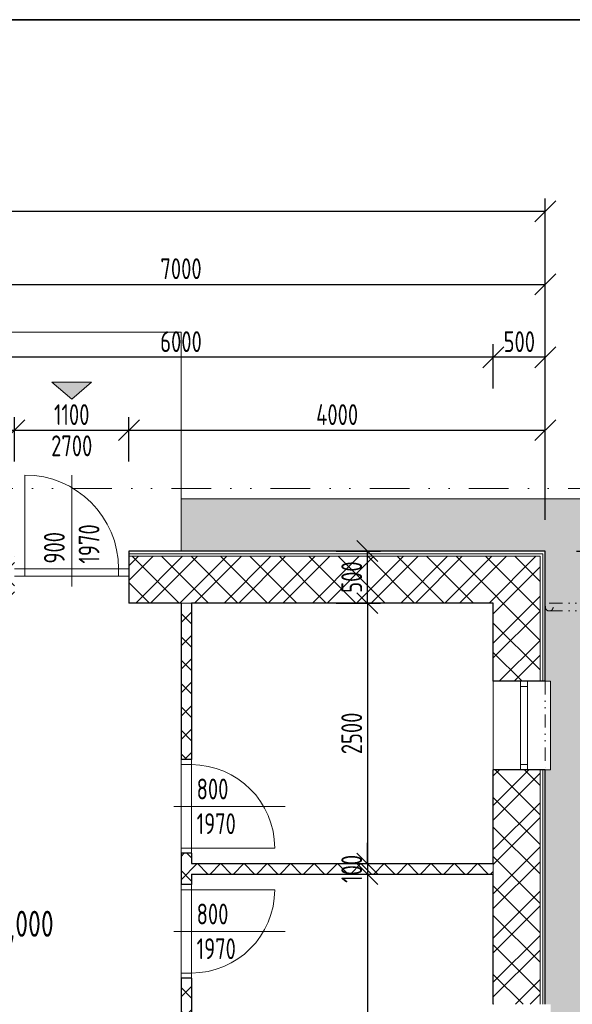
# Model space of a CAD drawing. Header units: millimetres. Extents: x -66400 to 220000, y -39950 to 48800.
# Tile 42 of 48: x 140950 to 146259, y 9650 to 19100. Entities that reach past the tile are written whole.
import ezdxf

# ---------------------------------------------------------------- set-up
doc = ezdxf.new("R2010")
doc.units = ezdxf.units.MM
doc.linetypes.add('DIVIDE', pattern=[31.75, 12.7, -6.35, 0, -6.35, 0, -6.35])
doc.layers.get('Defpoints').update_dxf_attribs({"color": 161})
for name, color, linetype, lineweight in [('A koty', 7, 'Continuous', 5), ('A nad', 7, 'DIVIDE', 9), ('A okná-dvere', 144, 'Continuous', 9), ('A steny', 30, 'Continuous', 30), ('A tenkeciary', 8, 'Continuous', 9), ('A tepel.izolacia', 7, 'BATTING', 5)]:
    doc.layers.add(name, color=color, linetype=linetype, lineweight=lineweight)
doc.layers.add('A srafy', color=7, linetype='Continuous', lineweight=5, true_color=0x7a7a7a)
doc.styles.add('ISOCP', font='isocp.shx', dxfattribs={"width": 0.8})
doc.linetypes.add('BATTING', pattern='A,0.00254,-2.54,[134,ltypeshp.shx,S=2.54,R=0,X=-2.54,Y=0],-5.08,[134,ltypeshp.shx,S=2.54,R=180,X=2.54,Y=0],-2.54', length=10.16254)
doc.dimstyles.new('100', dxfattribs={"dimscale": 100, "dimtxt": 2, "dimasz": 2, "dimexe": 1.25, "dimexo": 3, "dimgap": 0.5, "dimtad": 1, "dimdec": 0, "dimrnd": 5, "dimtxsty": 'ISOCP', "dimblk": 'OBLIQUE', "dimcen": 1.4, "dimclrd": 256, "dimclre": 256, "dimclrt": 256, "dimadec": 0, "dimazin": 0, "dimtfac": 1, "dimtdec": 0, "dimtix": 1, "dimtmove": 2, "dimatfit": 0, "dimfxl": 0, "dimarcsym": 0})

# ---------------------------------------------------------------- blocks, each defined once
blk = doc.blocks.new('_Oblique')
at = {"color": 0, "linetype": 'ByBlock', "lineweight": -2}
blk.add_line((-0.5, -0.5), (0.5, 0.5), dxfattribs=at)
blk = doc.blocks.new('*D126')
at = {"layer": 'A koty', "lineweight": -2, "transparency": 16777216}
for p, q in [((139000, 14860), (139000, 15285)), ((140900, 14860), (140900, 15285)), ((139000, 15160), (140900, 15160))]:
    blk.add_line(p, q, dxfattribs=at)
at = {"layer": 'Defpoints', "color": 0, "transparency": 16777216}
for p in [(140900, 15160), (139000, 14000), (140900, 14000)]:
    blk.add_point(p, dxfattribs=at)
at = {"layer": 'A koty', "lineweight": -2, "transparency": 16777216, "xscale": 200, "yscale": 200, "zscale": 200, "rotation": 180}
blk.add_blockref('_Oblique', (139000, 15160), dxfattribs=at)
at = {"layer": 'A koty', "lineweight": -2, "transparency": 16777216, "xscale": 200, "yscale": 200, "zscale": 200}
blk.add_blockref('_Oblique', (140900, 15160), dxfattribs=at)
at = {"layer": 'A koty', "transparency": 16777216, "insert": (139950, 15310), "char_height": 200, "attachment_point": 5, "style": 'ISOCP'}
blk.add_mtext('1900', dxfattribs=at)
blk = doc.blocks.new('*D127')
at = {"layer": 'A koty', "lineweight": -2, "transparency": 16777216}
for p, q in [((140900, 14860), (140900, 15285)), ((142000, 14860), (142000, 15285)), ((140900, 15160), (142000, 15160))]:
    blk.add_line(p, q, dxfattribs=at)
at = {"layer": 'Defpoints', "color": 0, "transparency": 16777216}
for p in [(142000, 15160), (140900, 14000), (142000, 14000)]:
    blk.add_point(p, dxfattribs=at)
at = {"layer": 'A koty', "lineweight": -2, "transparency": 16777216, "xscale": 200, "yscale": 200, "zscale": 200, "rotation": 180}
blk.add_blockref('_Oblique', (140900, 15160), dxfattribs=at)
at = {"layer": 'A koty', "lineweight": -2, "transparency": 16777216, "xscale": 200, "yscale": 200, "zscale": 200}
blk.add_blockref('_Oblique', (142000, 15160), dxfattribs=at)
at = {"layer": 'A koty', "transparency": 16777216, "char_height": 200, "attachment_point": 5, "style": 'ISOCP'}
for s, insert in [('1100', (141450, 15310)), ('2700', (141450, 15010))]:
    blk.add_mtext(s, dxfattribs=dict(at, insert=insert))
blk = doc.blocks.new('*D128')
at = {"layer": 'A koty', "lineweight": -2, "transparency": 16777216}
for p, q in [((142000, 14860), (142000, 15285)), ((146000, 14860), (146000, 15285)), ((142000, 15160), (146000, 15160))]:
    blk.add_line(p, q, dxfattribs=at)
at = {"layer": 'Defpoints', "color": 0, "transparency": 16777216}
for p in [(146000, 15160), (142000, 14000), (146000, 14000)]:
    blk.add_point(p, dxfattribs=at)
at = {"layer": 'A koty', "lineweight": -2, "transparency": 16777216, "xscale": 200, "yscale": 200, "zscale": 200, "rotation": 180}
blk.add_blockref('_Oblique', (142000, 15160), dxfattribs=at)
at = {"layer": 'A koty', "lineweight": -2, "transparency": 16777216, "xscale": 200, "yscale": 200, "zscale": 200}
blk.add_blockref('_Oblique', (146000, 15160), dxfattribs=at)
at = {"layer": 'A koty', "transparency": 16777216, "insert": (144000, 15310), "char_height": 200, "attachment_point": 5, "style": 'ISOCP'}
blk.add_mtext('4000', dxfattribs=at)
blk = doc.blocks.new('*D142')
at = {"layer": 'A koty', "lineweight": -2, "transparency": 16777216}
for p, q in [((145500, 15560), (145500, 15985)), ((146000, 15560), (146000, 15985)), ((146000, 15860), (145500, 15860))]:
    blk.add_line(p, q, dxfattribs=at)
at = {"layer": 'Defpoints', "color": 0, "transparency": 16777216}
for p in [(145500, 15860), (146000, 14000), (145500, 13500)]:
    blk.add_point(p, dxfattribs=at)
at = {"layer": 'A koty', "lineweight": -2, "transparency": 16777216, "xscale": 200, "yscale": 200, "zscale": 200, "rotation": 180}
blk.add_blockref('_Oblique', (145500, 15860), dxfattribs=at)
at = {"layer": 'A koty', "lineweight": -2, "transparency": 16777216, "xscale": 200, "yscale": 200, "zscale": 200}
blk.add_blockref('_Oblique', (146000, 15860), dxfattribs=at)
at = {"layer": 'A koty', "transparency": 16777216, "insert": (145750, 16010), "char_height": 200, "attachment_point": 5, "style": 'ISOCP'}
blk.add_mtext('500', dxfattribs=at)
blk = doc.blocks.new('*D143')
at = {"layer": 'A koty', "lineweight": -2, "transparency": 16777216}
for p, q in [((139500, 15560), (139500, 15985)), ((145500, 15560), (145500, 15985)), ((145500, 15860), (139500, 15860))]:
    blk.add_line(p, q, dxfattribs=at)
at = {"layer": 'Defpoints', "color": 0, "transparency": 16777216}
for p in [(139500, 15860), (139500, 13500), (145500, 13500)]:
    blk.add_point(p, dxfattribs=at)
at = {"layer": 'A koty', "lineweight": -2, "transparency": 16777216, "xscale": 200, "yscale": 200, "zscale": 200, "rotation": 180}
blk.add_blockref('_Oblique', (139500, 15860), dxfattribs=at)
at = {"layer": 'A koty', "lineweight": -2, "transparency": 16777216, "xscale": 200, "yscale": 200, "zscale": 200}
blk.add_blockref('_Oblique', (145500, 15860), dxfattribs=at)
at = {"layer": 'A koty', "transparency": 16777216, "insert": (142500, 16010), "char_height": 200, "attachment_point": 5, "style": 'ISOCP'}
blk.add_mtext('6000', dxfattribs=at)
blk = doc.blocks.new('*D152')
at = {"layer": 'A koty', "lineweight": -2, "transparency": 16777216}
for p, q in [((139000, 16260), (139000, 16685)), ((146000, 16260), (146000, 16685)), ((139000, 16560), (146000, 16560))]:
    blk.add_line(p, q, dxfattribs=at)
at = {"layer": 'Defpoints', "color": 0, "transparency": 16777216}
for p in [(146000, 16560), (139000, 14000), (146000, 14000)]:
    blk.add_point(p, dxfattribs=at)
at = {"layer": 'A koty', "lineweight": -2, "transparency": 16777216, "xscale": 200, "yscale": 200, "zscale": 200, "rotation": 180}
blk.add_blockref('_Oblique', (139000, 16560), dxfattribs=at)
at = {"layer": 'A koty', "lineweight": -2, "transparency": 16777216, "xscale": 200, "yscale": 200, "zscale": 200}
blk.add_blockref('_Oblique', (146000, 16560), dxfattribs=at)
at = {"layer": 'A koty', "transparency": 16777216, "insert": (142500, 16710), "char_height": 200, "attachment_point": 5, "style": 'ISOCP'}
blk.add_mtext('7000', dxfattribs=at)
blk = doc.blocks.new('*D153')
at = {"layer": 'A koty', "lineweight": -2, "transparency": 16777216}
for p, q in [((100000, 11200), (100000, 17385)), ((146000, 14300), (146000, 17385)), ((146000, 17260), (100000, 17260))]:
    blk.add_line(p, q, dxfattribs=at)
at = {"layer": 'Defpoints', "color": 0, "transparency": 16777216}
for p in [(100000, 17260), (146000, 14000), (100000, 10900)]:
    blk.add_point(p, dxfattribs=at)
at = {"layer": 'A koty', "lineweight": -2, "transparency": 16777216, "xscale": 200, "yscale": 200, "zscale": 200, "rotation": 180}
blk.add_blockref('_Oblique', (100000, 17260), dxfattribs=at)
at = {"layer": 'A koty', "lineweight": -2, "transparency": 16777216, "xscale": 200, "yscale": 200, "zscale": 200}
blk.add_blockref('_Oblique', (146000, 17260), dxfattribs=at)
at = {"layer": 'A koty', "transparency": 16777216, "insert": (123000, 17410), "char_height": 200, "attachment_point": 5, "style": 'ISOCP'}
blk.add_mtext('46000', dxfattribs=at)
blk = doc.blocks.new('*D172')
at = {"layer": 'A koty', "lineweight": -2, "transparency": 16777216}
for p, q in [((143990, 14000), (144415, 14000)), ((144290, 13500), (144290, 14000)), ((143990, 13500), (144415, 13500))]:
    blk.add_line(p, q, dxfattribs=at)
at = {"layer": 'Defpoints', "color": 0, "transparency": 16777216}
for p in [(142000, 14000), (144290, 14000), (142600, 13500)]:
    blk.add_point(p, dxfattribs=at)
at = {"layer": 'A koty', "lineweight": -2, "transparency": 16777216, "xscale": 200, "yscale": 200, "zscale": 200}
for p, rotation in [((144290, 14000), 90), ((144290, 13500), 270)]:
    blk.add_blockref('_Oblique', p, dxfattribs=dict(at, rotation=rotation))
at = {"layer": 'A koty', "transparency": 16777216, "insert": (144140, 13750), "char_height": 200, "attachment_point": 5, "rotation": 90, "style": 'ISOCP'}
blk.add_mtext('500', dxfattribs=at)
blk = doc.blocks.new('*D173')
at = {"layer": 'A koty', "lineweight": -2, "transparency": 16777216}
for p, q in [((143990, 13500), (144415, 13500)), ((144290, 13500), (144290, 11000)), ((143990, 11000), (144415, 11000))]:
    blk.add_line(p, q, dxfattribs=at)
at = {"layer": 'Defpoints', "color": 0, "transparency": 16777216}
for p in [(142600, 13500), (142600, 11000), (144290, 11000)]:
    blk.add_point(p, dxfattribs=at)
at = {"layer": 'A koty', "lineweight": -2, "transparency": 16777216, "xscale": 200, "yscale": 200, "zscale": 200}
for p, rotation in [((144290, 13500), 90), ((144290, 11000), 270)]:
    blk.add_blockref('_Oblique', p, dxfattribs=dict(at, rotation=rotation))
at = {"layer": 'A koty', "transparency": 16777216, "insert": (144140, 12250), "char_height": 200, "attachment_point": 5, "rotation": 90, "style": 'ISOCP'}
blk.add_mtext('2500', dxfattribs=at)
blk = doc.blocks.new('*D174')
at = {"layer": 'A koty', "lineweight": -2, "transparency": 16777216}
for p, q in [((144290, 11000), (144290, 11200)), ((143990, 11000), (144415, 11000)), ((144290, 11000), (144290, 10900)), ((143990, 10900), (144415, 10900)), ((144290, 10900), (144290, 10700))]:
    blk.add_line(p, q, dxfattribs=at)
at = {"layer": 'Defpoints', "color": 0, "transparency": 16777216}
for p in [(142600, 11000), (142600, 10900), (144290, 10900)]:
    blk.add_point(p, dxfattribs=at)
at = {"layer": 'A koty', "lineweight": -2, "transparency": 16777216, "xscale": 200, "yscale": 200, "zscale": 200}
for p, rotation in [((144290, 11000), 270), ((144290, 10900), 90)]:
    blk.add_blockref('_Oblique', p, dxfattribs=dict(at, rotation=rotation))
at = {"layer": 'A koty', "transparency": 16777216, "insert": (144140, 10950), "char_height": 200, "attachment_point": 5, "rotation": 90, "style": 'ISOCP'}
blk.add_mtext('100', dxfattribs=at)
blk = doc.blocks.new('*D175')
at = {"layer": 'A koty', "lineweight": -2, "transparency": 16777216}
for p, q in [((143990, 10900), (144415, 10900)), ((144290, 10900), (144290, 7000)), ((143990, 7000), (144415, 7000))]:
    blk.add_line(p, q, dxfattribs=at)
at = {"layer": 'Defpoints', "color": 0, "transparency": 16777216}
for p in [(142600, 10900), (142600, 7000), (144290, 7000)]:
    blk.add_point(p, dxfattribs=at)
at = {"layer": 'A koty', "lineweight": -2, "transparency": 16777216, "xscale": 200, "yscale": 200, "zscale": 200}
for p, rotation in [((144290, 10900), 90), ((144290, 7000), 270)]:
    blk.add_blockref('_Oblique', p, dxfattribs=dict(at, rotation=rotation))
at = {"layer": 'A koty', "transparency": 16777216, "insert": (144140, 8950), "char_height": 200, "attachment_point": 5, "rotation": 90, "style": 'ISOCP'}
blk.add_mtext('3900', dxfattribs=at)
blk = doc.blocks.new('*D186')
at = {"layer": 'A koty', "lineweight": -2, "transparency": 16777216}
for p, q in [((147530, 9650), (147530, 9850)), ((147230, 9650), (147655, 9650)), ((147530, 8800), (147530, 9650)), ((147230, 8800), (147655, 8800)), ((147530, 8800), (147530, 8600))]:
    blk.add_line(p, q, dxfattribs=at)
at = {"layer": 'Defpoints', "color": 0, "transparency": 16777216}
for p in [(146000, 9650), (147530, 9650), (146000, 8800)]:
    blk.add_point(p, dxfattribs=at)
at = {"layer": 'A koty', "lineweight": -2, "transparency": 16777216, "xscale": 200, "yscale": 200, "zscale": 200}
for p, rotation in [((147530, 9650), 270), ((147530, 8800), 90)]:
    blk.add_blockref('_Oblique', p, dxfattribs=dict(at, rotation=rotation))
at = {"layer": 'A koty', "transparency": 16777216, "char_height": 200, "attachment_point": 5, "rotation": 90, "style": 'ISOCP'}
for s, insert in [('850(1850)', (147690, 9225)), ('850', (147380, 9225))]:
    blk.add_mtext(s, dxfattribs=dict(at, insert=insert))
blk = doc.blocks.new('*D187')
at = {"layer": 'A koty', "lineweight": -2, "transparency": 16777216}
for p, q in [((147230, 11900), (147655, 11900)), ((147530, 9650), (147530, 11900)), ((147230, 9650), (147655, 9650))]:
    blk.add_line(p, q, dxfattribs=at)
at = {"layer": 'Defpoints', "color": 0, "transparency": 16777216}
for p in [(146000, 11900), (147530, 11900), (146000, 9650)]:
    blk.add_point(p, dxfattribs=at)
at = {"layer": 'A koty', "lineweight": -2, "transparency": 16777216, "xscale": 200, "yscale": 200, "zscale": 200}
for p, rotation in [((147530, 11900), 90), ((147530, 9650), 270)]:
    blk.add_blockref('_Oblique', p, dxfattribs=dict(at, rotation=rotation))
at = {"layer": 'A koty', "transparency": 16777216, "insert": (147380, 10775), "char_height": 200, "attachment_point": 5, "rotation": 90, "style": 'ISOCP'}
blk.add_mtext('2250', dxfattribs=at)
blk = doc.blocks.new('*D188')
at = {"layer": 'A koty', "lineweight": -2, "transparency": 16777216}
for p, q in [((147530, 12750), (147530, 12950)), ((147230, 12750), (147655, 12750)), ((147530, 11900), (147530, 12750)), ((147230, 11900), (147655, 11900)), ((147530, 11900), (147530, 11700))]:
    blk.add_line(p, q, dxfattribs=at)
at = {"layer": 'Defpoints', "color": 0, "transparency": 16777216}
for p in [(146000, 12750), (147530, 12750), (146000, 11900)]:
    blk.add_point(p, dxfattribs=at)
at = {"layer": 'A koty', "lineweight": -2, "transparency": 16777216, "xscale": 200, "yscale": 200, "zscale": 200}
for p, rotation in [((147530, 12750), 270), ((147530, 11900), 90)]:
    blk.add_blockref('_Oblique', p, dxfattribs=dict(at, rotation=rotation))
at = {"layer": 'A koty', "transparency": 16777216, "char_height": 200, "attachment_point": 5, "rotation": 90, "style": 'ISOCP'}
for s, insert in [('850(1850)', (147690, 12325)), ('850', (147380, 12325))]:
    blk.add_mtext(s, dxfattribs=dict(at, insert=insert))
blk = doc.blocks.new('*D189')
at = {"layer": 'A koty', "lineweight": -2, "transparency": 16777216}
for p, q in [((147230, 14000), (147655, 14000)), ((147530, 12750), (147530, 14000)), ((147230, 12750), (147655, 12750))]:
    blk.add_line(p, q, dxfattribs=at)
at = {"layer": 'Defpoints', "color": 0, "transparency": 16777216}
for p in [(146000, 14000), (147530, 14000), (146000, 12750)]:
    blk.add_point(p, dxfattribs=at)
at = {"layer": 'A koty', "lineweight": -2, "transparency": 16777216, "xscale": 200, "yscale": 200, "zscale": 200}
for p, rotation in [((147530, 14000), 90), ((147530, 12750), 270)]:
    blk.add_blockref('_Oblique', p, dxfattribs=dict(at, rotation=rotation))
at = {"layer": 'A koty', "transparency": 16777216, "insert": (147380, 13375), "char_height": 200, "attachment_point": 5, "rotation": 90, "style": 'ISOCP'}
blk.add_mtext('1250', dxfattribs=at)
blk = doc.blocks.new('*D191')
at = {"layer": 'A koty', "lineweight": -2, "transparency": 16777216}
for p, q in [((147930, 13500), (148355, 13500)), ((148230, 500), (148230, 13500)), ((147930, 500), (148355, 500))]:
    blk.add_line(p, q, dxfattribs=at)
at = {"layer": 'Defpoints', "color": 0, "transparency": 16777216}
for p in [(145500, 13500), (148230, 13500), (145500, 500)]:
    blk.add_point(p, dxfattribs=at)
at = {"layer": 'A koty', "lineweight": -2, "transparency": 16777216, "xscale": 200, "yscale": 200, "zscale": 200}
for p, rotation in [((148230, 13500), 90), ((148230, 500), 270)]:
    blk.add_blockref('_Oblique', p, dxfattribs=dict(at, rotation=rotation))
at = {"layer": 'A koty', "transparency": 16777216, "insert": (148080, 7000), "char_height": 200, "attachment_point": 5, "rotation": 90, "style": 'ISOCP'}
blk.add_mtext('13000', dxfattribs=at)
blk = doc.blocks.new('*D192')
at = {"layer": 'A koty', "lineweight": -2, "transparency": 16777216}
for p, q in [((147930, 14000), (148355, 14000)), ((148230, 13500), (148230, 14000)), ((147930, 13500), (148355, 13500))]:
    blk.add_line(p, q, dxfattribs=at)
at = {"layer": 'Defpoints', "color": 0, "transparency": 16777216}
for p in [(146000, 14000), (148230, 14000), (145500, 13500)]:
    blk.add_point(p, dxfattribs=at)
at = {"layer": 'A koty', "lineweight": -2, "transparency": 16777216, "xscale": 200, "yscale": 200, "zscale": 200}
for p, rotation in [((148230, 14000), 90), ((148230, 13500), 270)]:
    blk.add_blockref('_Oblique', p, dxfattribs=dict(at, rotation=rotation))
at = {"layer": 'A koty', "transparency": 16777216, "insert": (148080, 13750), "char_height": 200, "attachment_point": 5, "rotation": 90, "style": 'ISOCP'}
blk.add_mtext('500', dxfattribs=at)
blk = doc.blocks.new('*D193')
at = {"layer": 'A koty', "lineweight": -2, "transparency": 16777216}
for p, q in [((146300, 14000), (149055, 14000)), ((148930, 0), (148930, 14000)), ((146300, 0), (149055, 0))]:
    blk.add_line(p, q, dxfattribs=at)
at = {"layer": 'Defpoints', "color": 0, "transparency": 16777216}
for p in [(146000, 14000), (148930, 14000), (146000, 0)]:
    blk.add_point(p, dxfattribs=at)
at = {"layer": 'A koty', "lineweight": -2, "transparency": 16777216, "xscale": 200, "yscale": 200, "zscale": 200}
for p, rotation in [((148930, 14000), 90), ((148930, 0), 270)]:
    blk.add_blockref('_Oblique', p, dxfattribs=dict(at, rotation=rotation))
at = {"layer": 'A koty', "transparency": 16777216, "insert": (148780, 7000), "char_height": 200, "attachment_point": 5, "rotation": 90, "style": 'ISOCP'}
blk.add_mtext('14000', dxfattribs=at)

msp = doc.modelspace()

# ---------------------------------------------------------------- hatches: boundary and pattern name
at = {"layer": 'A koty'}
h = msp.add_hatch(color=1, dxfattribs=at)
h.dxf.hatch_style = 1
h.paths.add_polyline_path([(141257.4, 15621.2), (141450, 15458.5), (141641.4, 15621.2)])
at = {"layer": 'A srafy'}
h = msp.add_hatch(dxfattribs=at)
h.set_pattern_fill('DLAZBA2', color=256)
h.set_pattern_definition([(0, (0, 0), (0, 100), []), (90, (0, 0), (-100, 100), [100, -100])])
h.paths.add_polyline_path([(146500, 14500), (142500, 14500), (142500, 14000), (146000, 14000), (146000, 12750), (146050, 12750), (146050, 11900), (146000, 11900), (146000, 9650), (146050, 9650), (146050, 8800), (146000, 8800), (146000, 8350), (146050, 8350), (146050, 7500), (146000, 7500), (146000, 4700), (146050, 4700), (146050, 3550), (146000, 3550), (146000, 3100), (146050, 3100), (146050, 1950), (146000, 1950), (146000, 0), (141470, 0), (141470, -50), (140320, -50), (140320, 0), (139840, 0), (139840, -50), (138690, -50), (138690, 0), (138210, 0), (138210, -50), (137060, -50), (137060, 0), (136580, 0), (136580, -50), (135430, -50), (135430, 0), (134000, 0), (134000, -500), (146500, -500)])
h = msp.add_hatch(dxfattribs=at)
h.set_pattern_fill('ZDIVO-STR_PEV', color=256, scale=100)
h.set_pattern_definition([(45, (134000, 10950), (-212.132, 212.132), []), (45, (134141.42, 10950), (-212.132, 212.132), []), (135, (134000, 10950), (-141.4214, -141.4214), [])])
h.paths.add_polyline_path([(139500, 11600), (139050, 11600), (139050, 10830), (139000, 10830), (139000, 10760), (139000, 10500), (139250, 10500), (139500, 10500)])
h.paths.add_polyline_path([(140900, 13950), (139050, 13950), (139050, 12750), (139500, 12750), (139500, 13500), (140900, 13500)])
h.paths.add_polyline_path([(145950, 13950), (142000, 13950), (142000, 13500), (145500, 13500), (145500, 12750), (145950, 12750)])
h.paths.add_polyline_path([(134630, 10500), (134630, 10950), (134000, 10950), (134000, 10500)])
h.paths.add_polyline_path([(136500, 10500), (136500, 10950), (135480, 10950), (135480, 10500)])
h.paths.add_polyline_path([(138150, 10500), (138150, 10950), (137350, 10950), (137350, 10500)])
h = msp.add_hatch(dxfattribs=at)
h.set_pattern_fill('ANSI37', color=256, scale=50)
h.set_pattern_definition([(45, (100000, 0), (-112.2532, 112.2532), []), (135, (100000, 0), (-112.2532, -112.2532), [])])
h.paths.add_polyline_path([(134250, 7000), (134000, 7000), (134000, 6750), (134250, 6750)])
h.paths.add_polyline_path([(141000, 7000), (139500, 7000), (139500, 10500), (139250, 10500), (139250, 7000), (135150, 7000), (135150, 6750), (141000, 6750)])
h.paths.add_polyline_path([(145500, 7000), (142600, 7000), (142600, 9900), (142500, 9900), (142500, 7000), (141900, 7000), (141900, 6900), (141900, 6750), (145500, 6750)])
h.paths.add_polyline_path([(145500, 11000), (142600, 11000), (142600, 11100), (142500, 11100), (142500, 10800), (142600, 10800), (142600, 10900), (145500, 10900)])
h.paths.add_polyline_path([(142600, 13500), (142500, 13500), (142500, 12000), (142600, 12000)])
h = msp.add_hatch(dxfattribs=at)
h.set_pattern_fill('ZDIVO-STR_PEV', color=256, scale=100)
h.set_pattern_definition([(45, (100000, 0), (-212.132, 212.132), []), (45, (100141.42, 0), (-212.132, 212.132), []), (135, (100000, 0), (-141.42136, -141.42136), [])])
h.paths.add_polyline_path([(145500, 9650), (145950, 9650), (145950, 11900), (145500, 11900), (145500, 11000), (145500, 10900)])
h.paths.add_polyline_path([(145950, 8800), (145500, 8800), (145500, 8350), (145950, 8350)])
h.paths.add_polyline_path([(145950, 7500), (145500, 7500), (145500, 7000), (145500, 6750), (145500, 4700), (145950, 4700)])
h.paths.add_polyline_path([(145500, 3100), (145950, 3100), (145950, 3550), (145500, 3550)])
h.paths.add_polyline_path([(145950, 1950), (145500, 1950), (145500, 500), (141470, 500), (141470, 50), (145950, 50)])

# ---------------------------------------------------------------- linework, layer by layer
at = {"layer": 'A koty'}
for p, q in [((141450, 14730), (141450, 13660)), ((143500, 11550), (142430, 11550)), ((143500, 10350), (142430, 10350))]:
    msp.add_line(p, q, dxfattribs=at)
at = {"layer": 'A koty', "color": 1}
msp.add_lwpolyline([(141257.4, 15621.2), (141450, 15458.5), (141641.4, 15621.2)], close=True, dxfattribs=at)
at = {"layer": 'A nad', "ltscale": 10}
for p, q in [((146037.5, 13500), (146562.5, 13500)), ((146037.5, 13425), (146562.5, 13425)), ((146000, 12750), (146000, 11900))]:
    msp.add_line(p, q, dxfattribs=at)
at = {"layer": 'A nad', "ltscale": 30}
msp.add_lwpolyline([(146600, 14600), (138400, 14600), (138400, 11600), (99400, 11600), (99400, -600), (146600, -600)], close=True, dxfattribs=at)
at = {"layer": 'A nad', "ltscale": 10}
msp.add_circle((146037.5, 13462.5), 37.5, dxfattribs=at)
at = {"layer": 'A okná-dvere'}
for p, q in [((141000, 13830), (141000, 14730)), ((142000, 13830), (140900, 13830)), ((141000, 13830), (141000, 13760)), ((141900, 13830), (141900, 13760)), ((142000, 13760), (140900, 13760)), ((142600, 11150), (143400, 11150)), ((142600, 10750), (143400, 10750))]:
    msp.add_line(p, q, dxfattribs=at)
for points in [[(145760, 12700), (145760, 12750), (145830, 12750), (145830, 12700)], [(145830, 11950), (145830, 12700), (145760, 12700), (145760, 11950)], [(142600, 11950), (142600, 12000), (142500, 12000), (142500, 11950)], [(142500, 11150), (142500, 11950), (142600, 11950), (142600, 11150)], [(145760, 11900), (145760, 11950), (145830, 11950), (145830, 11900)], [(142600, 11100), (142600, 11150), (142500, 11150), (142500, 11100)], [(142600, 10800), (142600, 10750), (142500, 10750), (142500, 10800)], [(142500, 10750), (142500, 9950), (142600, 9950), (142600, 10750)], [(142600, 9950), (142600, 9900), (142500, 9900), (142500, 9950)]]:
    msp.add_lwpolyline(points, close=True, dxfattribs=at)
for centre, radius, start, end in [((141000, 13830), 900, 0, 90), ((142600, 11150), 800, 0, 90), ((142600, 10750), 800, 270, 0)]:
    msp.add_arc(centre, radius, start, end, dxfattribs=at)
at = {"layer": 'A steny'}
for p, q in [((146000, 14000), (142000, 14000)), ((142000, 14000), (142000, 13500)), ((146000, 12750), (146000, 14000)), ((142500, 13500), (142000, 13500)), ((142500, 13500), (142500, 12000)), ((145500, 13500), (142600, 13500)), ((142600, 13500), (142600, 12000)), ((145500, 12750), (145500, 13500)), ((146000, 12750), (145500, 12750)), ((142600, 12000), (142500, 12000)), ((146000, 11900), (145500, 11900)), ((145500, 11000), (145500, 11900)), ((146000, 9650), (146000, 11900)), ((142600, 11100), (142500, 11100)), ((142500, 11100), (142500, 10800)), ((142600, 11100), (142600, 11000)), ((142600, 11000), (145500, 11000)), ((142600, 10900), (145500, 10900)), ((142600, 10900), (142600, 10800)), ((145500, 9650), (145500, 10900)), ((142600, 10800), (142500, 10800)), ((142600, 9900), (142500, 9900)), ((142500, 9900), (142500, 7000)), ((142600, 9900), (142600, 7000))]:
    msp.add_line(p, q, dxfattribs=at)
at = {"layer": 'A tenkeciary'}
for p, q in [((140400, 16100), (142500, 16100)), ((142500, 16100), (142500, 14000)), ((146500, 14500), (142500, 14500)), ((142500, 13500), (142600, 13500)), ((145500, 12750), (145500, 11900)), ((146050, 12750), (146000, 12750)), ((146050, 11900), (146050, 12750)), ((145950, 9650), (145950, 11900)), ((146000, 11900), (146050, 11900)), ((145500, 10900), (145500, 11000))]:
    msp.add_line(p, q, dxfattribs=at)
msp.add_lwpolyline([(142000, 13950), (145950, 13950), (145950, 12750)], dxfattribs=at)
at = {"layer": 'A tepel.izolacia', "ltscale": 2.5}
msp.add_line((145975, 9650), (145975, 11900), dxfattribs=at)
at = {"layer": 'A tepel.izolacia', "ltscale": 2.5, "flags": 128}
msp.add_lwpolyline([(142000, 13975), (145975, 13975), (145975, 12750)], dxfattribs=at)
at = {"layer": 'Defpoints'}
for points in [[(94000, 48800), (157000, 48800), (157000, 19100), (94000, 19100)], [(94000, 19100), (157000, 19100), (157000, -10600), (94000, -10600)]]:
    msp.add_lwpolyline(points, close=True, dxfattribs=at)

# ---------------------------------------------------------------- texts
at = {"layer": 'A koty', "insert": (141450, 13880), "char_height": 200, "attachment_point": 4, "rotation": 90, "style": 'ISOCP'}
msp.add_mtext_dynamic_manual_height_columns('900\\P1970', width=424.197, gutter_width=800, heights=[0], dxfattribs=at)
at = {"layer": 'A koty', "char_height": 200, "attachment_point": 4, "style": 'ISOCP'}
for insert in [(142650, 11550), (142650, 10350)]:
    msp.add_mtext_dynamic_manual_height_columns('800\\P1970', width=424.197, gutter_width=800, heights=[0], dxfattribs=dict(at, insert=insert))
at = {"layer": 'A koty', "insert": (140938.8, 10393.8), "char_height": 250, "attachment_point": 5, "style": 'ISOCP'}
msp.add_mtext('%%P0,000', dxfattribs=at)

# ---------------------------------------------------------------- dimensions: what is measured, and where the dimension line sits
at = {"layer": 'A koty'}
for base, p2, override, picture, middle in [((100000, 17260), (100000, 10900), {"dimtmove": 0, "dimfxlon": 0}, '*D153', (123000, 17260)), ((145500, 15860), (145500, 13500), {"dimtmove": 0}, '*D142', (145750, 15860))]:
    dim = msp.add_linear_dim(base=base, p1=(146000, 14000), p2=p2, dimstyle='100', override=override, dxfattribs=at)
    dim.commit()
    dim.dimension.update_dxf_attribs({"geometry": picture, "text_midpoint": middle, "dimtype": 160})
for base, p1, p2, override, picture, middle in [((146000, 16560), (139000, 14000), (146000, 14000), {"dimtmove": 1}, '*D152', (142500, 16710)), ((139500, 15860), (145500, 13500), (139500, 13500), {"dimtmove": 1}, '*D143', (142500, 16010)), ((146000, 15160), (142000, 14000), (146000, 14000), {"dimtmove": 0}, '*D128', (144000, 15310))]:
    dim = msp.add_linear_dim(base=base, p1=p1, p2=p2, dimstyle='100', override=override, dxfattribs=at)
    dim.commit()
    dim.dimension.update_dxf_attribs({"geometry": picture, "text_midpoint": middle})
dim = msp.add_linear_dim(base=(140900, 15160), p1=(139000, 14000), p2=(140900, 14000), dimstyle='100', dxfattribs=at)
dim.commit()
dim.dimension.update_dxf_attribs({"geometry": '*D126', "text_midpoint": (139950, 15310)})
dim = msp.add_linear_dim(base=(142000, 15160), p1=(140900, 14000), p2=(142000, 14000), text='<>\\X2700', dimstyle='100', dxfattribs=at)
dim.commit()
dim.dimension.update_dxf_attribs({"geometry": '*D127', "text_midpoint": (141450, 15160)})
for base, p1, p2, picture, middle in [((144290, 14000), (142600, 13500), (142000, 14000), '*D172', (144140, 13750)), ((147530, 14000), (146000, 12750), (146000, 14000), '*D189', (147380, 13375)), ((144290, 11000), (142600, 13500), (142600, 11000), '*D173', (144140, 12250)), ((147530, 11900), (146000, 9650), (146000, 11900), '*D187', (147380, 10775)), ((144290, 10900), (142600, 11000), (142600, 10900), '*D174', (144140, 10950)), ((144290, 7000), (142600, 10900), (142600, 7000), '*D175', (144140, 8950))]:
    dim = msp.add_linear_dim(base=base, p1=p1, p2=p2, angle=90, dimstyle='100', dxfattribs=at)
    dim.commit()
    dim.dimension.update_dxf_attribs({"geometry": picture, "text_midpoint": middle})
for base, p1, p2, override, picture, middle in [((148230, 14000), (145500, 13500), (146000, 14000), {"dimtmove": 0}, '*D192', (148080, 13750)), ((148230, 13500), (145500, 500), (145500, 13500), {"dimtmove": 1}, '*D191', (148080, 7000))]:
    dim = msp.add_linear_dim(base=base, p1=p1, p2=p2, angle=90, dimstyle='100', override=override, dxfattribs=at)
    dim.commit()
    dim.dimension.update_dxf_attribs({"geometry": picture, "text_midpoint": middle})
dim = msp.add_linear_dim(base=(148930, 14000), p1=(146000, 0), p2=(146000, 14000), angle=90, dimstyle='100', override={"dimtmove": 0, "dimfxlon": 0}, dxfattribs=at)
dim.commit()
dim.dimension.update_dxf_attribs({"geometry": '*D193', "text_midpoint": (148930, 7000), "dimtype": 160})
for base, p1, p2, picture, middle in [((147530, 12750), (146000, 11900), (146000, 12750), '*D188', (147530, 12325)), ((147530, 9650), (146000, 8800), (146000, 9650), '*D186', (147530, 9225))]:
    dim = msp.add_linear_dim(base=base, p1=p1, p2=p2, angle=90, text='<>\\X850(1850)', dimstyle='100', dxfattribs=at)
    dim.commit()
    dim.dimension.update_dxf_attribs({"geometry": picture, "text_midpoint": middle})

doc.saveas('drawing.dxf')
